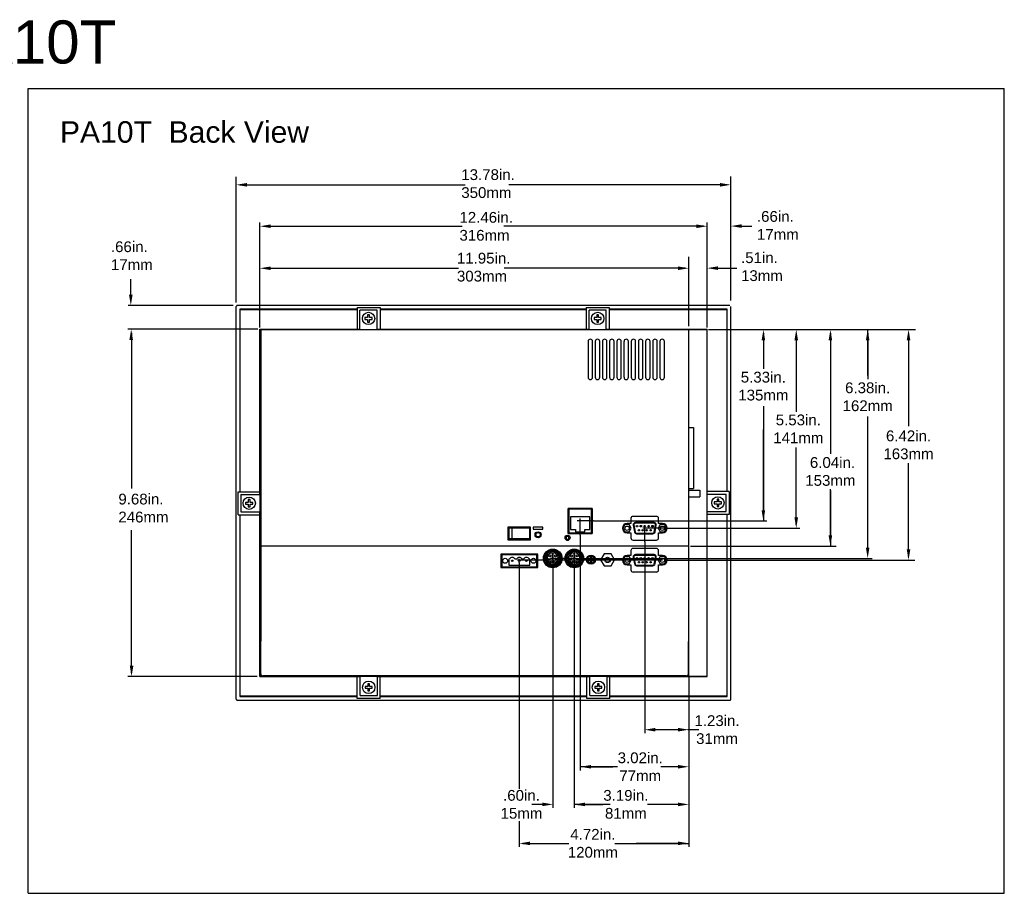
# Model space of a CAD drawing. Extents: x 84.2 to 139, y -35.7 to 34.4.
# Tile 17 of 17: x 111.6 to 139, y 10.1 to 34.4. Entities that reach past the tile are written whole.
import ezdxf

# ---------------------------------------------------------------- set-up
doc = ezdxf.new("R2010")
doc.units = 0
doc.header["$LTSCALE"] = 1.87
doc.header["$MEASUREMENT"] = 0
doc.layers.get('0').update_dxf_attribs({"linetype": 'CONTINUOUS'})
doc.layers.add('dim', color=7, linetype='CONTINUOUS')
doc.layers.add('UNIT', color=7, linetype='CONTINUOUS')
doc.styles.add('ARIAL', font='ARIAL.TTF', dxfattribs={"height": 0.3})

msp = doc.modelspace()

# ---------------------------------------------------------------- linework, layer by layer
at = {"linetype": 'Continuous'}
for p, q in [((111.819, 10.083), (111.819, 32.515)), ((111.819, 32.515), (139.019, 32.515)), ((139.019, 10.083), (139.019, 32.515)), ((111.819, 10.083), (139.019, 10.083))]:
    msp.add_line(p, q, dxfattribs=at)
at = {"color": 7, "linetype": 'Continuous'}
for p, q in [((130.229, 16.144), (130.229, 25.794)), ((127.422, 25.464), (127.422, 24.464)), ((127.547, 24.464), (127.547, 25.464)), ((127.622, 25.464), (127.622, 24.464)), ((127.747, 24.464), (127.747, 25.464)), ((127.822, 25.464), (127.822, 24.464)), ((127.947, 24.464), (127.947, 25.464)), ((128.022, 25.464), (128.022, 24.464)), ((128.147, 24.464), (128.147, 25.464)), ((128.222, 25.464), (128.222, 24.464)), ((128.347, 24.464), (128.347, 25.464)), ((128.422, 25.464), (128.422, 24.464)), ((128.547, 24.464), (128.547, 25.464)), ((128.622, 25.464), (128.622, 24.464)), ((128.747, 24.464), (128.747, 25.464)), ((128.822, 25.464), (128.822, 24.464)), ((128.947, 24.464), (128.947, 25.464)), ((129.022, 25.464), (129.022, 24.464)), ((129.147, 24.464), (129.147, 25.464)), ((129.222, 25.464), (129.222, 24.464)), ((129.347, 24.464), (129.347, 25.464)), ((129.422, 25.464), (129.422, 24.464)), ((129.547, 24.464), (129.547, 25.464)), ((130.229, 23.062), (130.355, 23.062)), ((130.355, 23.062), (130.355, 21.362)), ((130.229, 21.362), (130.355, 21.362)), ((130.229, 21.323), (130.535, 21.323)), ((130.229, 21.13), (130.535, 21.13)), ((130.535, 21.323), (130.535, 21.13)), ((126.868, 20.114), (126.868, 20.806)), ((127.521, 20.789), (126.886, 20.789)), ((126.886, 20.789), (126.886, 20.132)), ((127.521, 20.132), (127.521, 20.789)), ((127.54, 20.806), (127.54, 20.114)), ((129.324, 20.589), (128.674, 20.589)), ((127.471, 20.572), (126.934, 20.572)), ((126.934, 20.572), (126.934, 20.222)), ((127.471, 20.222), (127.471, 20.572)), ((128.45, 20.359), (128.393, 20.259)), ((128.566, 20.359), (128.45, 20.359)), ((128.614, 20.39), (128.507, 20.39)), ((128.624, 20.259), (128.566, 20.359)), ((128.614, 20.529), (128.614, 20.39)), ((128.68, 20.345), (128.713, 20.154)), ((128.699, 20.348), (128.734, 20.149)), ((129.262, 20.415), (128.739, 20.415)), ((129.262, 20.395), (128.739, 20.395)), ((129.266, 20.149), (129.301, 20.348)), ((129.287, 20.154), (129.321, 20.345)), ((129.434, 20.359), (129.377, 20.259)), ((129.384, 20.39), (129.384, 20.529)), ((129.492, 20.39), (129.384, 20.39)), ((129.55, 20.359), (129.434, 20.359)), ((129.608, 20.259), (129.55, 20.359)), ((125.819, 20.284), (125.189, 20.284)), ((125.189, 20.284), (125.189, 19.934)), ((125.796, 20.262), (125.216, 20.262)), ((125.216, 20.262), (125.216, 19.962)), ((125.305, 19.962), (125.305, 20.262)), ((125.796, 19.962), (125.796, 20.262)), ((125.819, 19.934), (125.819, 20.284)), ((126.157, 20.289), (125.887, 20.289)), ((125.887, 20.289), (125.887, 20.234)), ((125.887, 20.234), (126.157, 20.234)), ((126.157, 20.234), (126.157, 20.289)), ((126.814, 20.052), (126.814, 19.934)), ((126.814, 20.032), (126.877, 20.032)), ((126.818, 20.055), (126.877, 20.055)), ((126.868, 20.114), (127.54, 20.114)), ((126.877, 20.055), (126.877, 19.929)), ((126.886, 20.132), (127.521, 20.132)), ((126.934, 20.222), (127.075, 20.222)), ((127.075, 20.222), (127.075, 20.162)), ((127.075, 20.162), (127.33, 20.162)), ((127.33, 20.222), (127.471, 20.222)), ((127.33, 20.162), (127.33, 20.222)), ((128.393, 20.259), (128.45, 20.159)), ((128.45, 20.159), (128.566, 20.159)), ((128.507, 20.13), (128.614, 20.13)), ((128.566, 20.159), (128.624, 20.259)), ((128.614, 20.13), (128.614, 19.989)), ((128.764, 20.124), (129.236, 20.124)), ((128.772, 20.104), (129.228, 20.104)), ((129.377, 20.259), (129.434, 20.159)), ((129.384, 20.13), (129.492, 20.13)), ((129.384, 19.989), (129.384, 20.13)), ((129.434, 20.159), (129.55, 20.159)), ((129.55, 20.159), (129.608, 20.259)), ((130.229, 19.759), (118.292, 19.759)), ((125.189, 19.934), (125.819, 19.934)), ((125.796, 19.962), (125.216, 19.962)), ((126.814, 19.952), (126.877, 19.952)), ((126.822, 19.929), (126.876, 19.929)), ((128.674, 19.929), (129.324, 19.929)), ((126.017, 19.536), (124.995, 19.536)), ((124.995, 19.536), (124.995, 19.164)), ((125.998, 19.521), (125.014, 19.521)), ((125.014, 19.521), (125.014, 19.182)), ((125.998, 19.182), (125.998, 19.521)), ((126.017, 19.164), (126.017, 19.536)), ((126.416, 19.574), (126.416, 19.552)), ((126.416, 19.552), (126.456, 19.552)), ((126.45, 19.53), (126.422, 19.53)), ((126.422, 19.53), (126.422, 19.456)), ((126.45, 19.456), (126.45, 19.53)), ((126.456, 19.552), (126.456, 19.574)), ((127.016, 19.574), (127.016, 19.552)), ((127.016, 19.552), (127.056, 19.552)), ((127.05, 19.53), (127.022, 19.53)), ((127.022, 19.53), (127.022, 19.456)), ((127.05, 19.456), (127.05, 19.53)), ((127.056, 19.552), (127.056, 19.574)), ((127.867, 19.542), (127.771, 19.374)), ((128.061, 19.542), (127.867, 19.542)), ((128.158, 19.374), (128.061, 19.542)), ((128.614, 19.497), (128.507, 19.497)), ((128.614, 19.636), (128.614, 19.497)), ((129.324, 19.696), (128.674, 19.696)), ((129.262, 19.522), (128.739, 19.522)), ((129.262, 19.502), (128.739, 19.502)), ((129.384, 19.497), (129.384, 19.636)), ((129.492, 19.497), (129.384, 19.497)), ((125.231, 19.396), (125.211, 19.396)), ((125.211, 19.396), (125.211, 19.233)), ((125.211, 19.233), (125.801, 19.233)), ((125.428, 19.396), (125.388, 19.396)), ((125.625, 19.396), (125.585, 19.396)), ((125.801, 19.396), (125.781, 19.396)), ((125.801, 19.233), (125.801, 19.396)), ((126.343, 19.324), (126.308, 19.324)), ((126.343, 19.289), (126.343, 19.324)), ((126.422, 19.456), (126.45, 19.456)), ((126.564, 19.324), (126.529, 19.324)), ((126.529, 19.324), (126.529, 19.289)), ((126.943, 19.324), (126.908, 19.324)), ((126.943, 19.289), (126.943, 19.324)), ((127.022, 19.456), (127.05, 19.456)), ((127.164, 19.324), (127.129, 19.324)), ((127.129, 19.324), (127.129, 19.289)), ((127.489, 19.395), (127.427, 19.395)), ((127.427, 19.395), (127.427, 19.361)), ((127.427, 19.361), (127.489, 19.361)), ((127.489, 19.309), (127.476, 19.309)), ((127.476, 19.309), (127.507, 19.285)), ((127.523, 19.459), (127.489, 19.459)), ((127.489, 19.459), (127.489, 19.395)), ((127.489, 19.361), (127.489, 19.309)), ((127.507, 19.285), (127.536, 19.309)), ((127.523, 19.395), (127.523, 19.459)), ((127.588, 19.395), (127.523, 19.395)), ((127.523, 19.361), (127.588, 19.361)), ((127.523, 19.309), (127.523, 19.361)), ((127.536, 19.309), (127.523, 19.309)), ((127.588, 19.361), (127.588, 19.395)), ((127.771, 19.374), (127.867, 19.207)), ((127.867, 19.207), (128.061, 19.207)), ((128.061, 19.207), (128.158, 19.374)), ((128.45, 19.466), (128.393, 19.366)), ((128.393, 19.366), (128.45, 19.266)), ((128.566, 19.466), (128.45, 19.466)), ((128.45, 19.266), (128.566, 19.266)), ((128.507, 19.237), (128.614, 19.237)), ((128.624, 19.366), (128.566, 19.466)), ((128.566, 19.266), (128.624, 19.366)), ((128.614, 19.237), (128.614, 19.096)), ((128.68, 19.452), (128.713, 19.261)), ((128.699, 19.455), (128.734, 19.256)), ((128.764, 19.231), (129.236, 19.231)), ((128.772, 19.211), (129.228, 19.211)), ((129.266, 19.256), (129.301, 19.455)), ((129.287, 19.261), (129.321, 19.452)), ((129.434, 19.466), (129.377, 19.366)), ((129.377, 19.366), (129.434, 19.266)), ((129.384, 19.237), (129.492, 19.237)), ((129.384, 19.096), (129.384, 19.237)), ((129.55, 19.466), (129.434, 19.466)), ((129.434, 19.266), (129.55, 19.266)), ((129.608, 19.366), (129.55, 19.466)), ((129.55, 19.266), (129.608, 19.366)), ((124.995, 19.164), (126.017, 19.164)), ((125.014, 19.182), (125.998, 19.182)), ((129.324, 19.036), (128.674, 19.036))]:
    msp.add_line(p, q, dxfattribs=at)
for p, q in [((130.779, 25.794), (136.541, 25.794)), ((135.212, 24.512), (135.212, 25.794)), ((132.306, 25.694), (132.306, 24.699)), ((133.222, 25.694), (133.222, 23.498)), ((134.173, 25.694), (134.173, 22.335)), ((135.212, 25.694), (135.212, 24.411)), ((136.35, 25.694), (136.35, 23.098)), ((132.306, 23.661), (132.306, 20.461)), ((135.212, 19.517), (135.212, 23.373)), ((132.306, 20.561), (132.306, 23.007)), ((133.222, 20.359), (133.222, 22.51)), ((136.35, 19.466), (136.35, 22.072)), ((134.173, 19.859), (134.173, 21.346)), ((134.173, 21.309), (134.173, 19.759)), ((127.54, 20.806), (126.868, 20.806)), ((127.571, 20.461), (127.121, 20.461)), ((127.204, 20.064), (127.204, 20.531)), ((127.571, 20.461), (132.406, 20.461)), ((128.999, 19.879), (128.999, 20.305)), ((127.204, 20.064), (127.204, 13.51)), ((129.542, 20.259), (128.943, 20.259)), ((129.542, 20.259), (133.322, 20.259)), ((128.999, 19.879), (128.999, 14.543)), ((130.279, 19.759), (134.338, 19.759)), ((129.492, 19.366), (125.451, 19.366)), ((125.506, 19.301), (125.506, 19.406)), ((125.506, 19.301), (125.506, 12.994)), ((127.086, 19.417), (126.379, 19.417)), ((126.436, 19.367), (126.436, 19.453)), ((126.436, 19.367), (126.436, 12.461)), ((127.036, 19.367), (127.036, 19.453)), ((127.036, 19.367), (127.036, 12.461)), ((127.036, 19.367), (127.036, 12.461)), ((127.086, 19.417), (135.338, 19.417)), ((129.542, 19.366), (136.529, 19.366)), ((130.229, 16.094), (130.229, 13.51)), ((130.229, 16.094), (130.229, 11.375)), ((130.229, 16.084), (130.229, 14.543)), ((130.229, 16.084), (130.229, 12.461)), ((130.129, 14.643), (129.099, 14.643)), ((130.503, 14.643), (130.203, 14.643)), ((128.238, 13.61), (127.204, 13.61)), ((127.504, 13.61), (128.115, 13.61)), ((129.929, 13.61), (129.447, 13.61)), ((126.15, 12.561), (125.85, 12.561)), ((128.04, 12.561), (127.036, 12.561)), ((127.86, 12.561), (127.036, 12.561)), ((127.136, 12.561), (127.833, 12.561)), ((130.129, 12.561), (129.077, 12.561)), ((125.506, 12.095), (125.506, 11.375)), ((125.606, 11.475), (126.885, 11.475)), ((128.17, 11.475), (130.229, 11.475)), ((128.539, 11.475), (130.229, 11.475)), ((130.129, 11.475), (128.758, 11.475))]:
    msp.add_line(p, q)
for centre, radius in [((128.508, 20.259), 0.06), ((128.784, 20.315), 0.0205), ((128.892, 20.315), 0.0205), ((129, 20.315), 0.0205), ((129.108, 20.315), 0.0205), ((129.216, 20.315), 0.0205), ((129.492, 20.259), 0.06), ((126.027, 20.076), 0.083), ((126.027, 20.076), 0.06), ((126.849, 19.993), 0.07), ((128.838, 20.203), 0.0205), ((128.946, 20.203), 0.0205), ((129.054, 20.203), 0.0205), ((129.162, 20.203), 0.0205), ((126.437, 19.416), 0.26), ((126.436, 19.417), 0.236), ((126.436, 19.417), 0.212), ((126.436, 19.417), 0.202), ((126.436, 19.417), 0.168), ((126.357, 19.487), 0.025), ((126.516, 19.487), 0.025), ((127.037, 19.416), 0.26), ((127.036, 19.417), 0.236), ((127.036, 19.417), 0.212), ((127.036, 19.417), 0.202), ((127.036, 19.417), 0.168), ((126.957, 19.487), 0.025), ((127.116, 19.487), 0.025), ((127.504, 19.379), 0.125), ((127.506, 19.38), 0.1), ((125.112, 19.351), 0.0689), ((125.309, 19.351), 0.0197), ((125.506, 19.351), 0.0197), ((125.703, 19.351), 0.0197), ((125.9, 19.351), 0.0689), ((126.336, 19.387), 0.025), ((126.393, 19.317), 0.025), ((126.478, 19.317), 0.025), ((126.537, 19.387), 0.025), ((126.936, 19.387), 0.025), ((126.993, 19.317), 0.025), ((127.078, 19.317), 0.025), ((127.137, 19.387), 0.025), ((127.964, 19.374), 0.075), ((127.964, 19.374), 0.0654), ((128.508, 19.366), 0.06), ((128.784, 19.422), 0.0205), ((128.838, 19.31), 0.0205), ((128.892, 19.422), 0.0205), ((128.946, 19.31), 0.0205), ((129, 19.422), 0.0205), ((129.054, 19.31), 0.0205), ((129.108, 19.422), 0.0205), ((129.162, 19.31), 0.0205), ((129.216, 19.422), 0.0205), ((129.492, 19.366), 0.06)]:
    msp.add_circle(centre, radius, dxfattribs=at)
for centre, radius, start, end in [((127.485, 25.464), 0.0625, 0, 180), ((127.685, 25.464), 0.0625, 0, 180), ((127.885, 25.464), 0.0625, 0, 180), ((128.085, 25.464), 0.0625, 0, 180), ((128.285, 25.464), 0.0625, 0, 180), ((128.485, 25.464), 0.0625, 0, 180), ((128.685, 25.464), 0.0625, 0, 180), ((128.885, 25.464), 0.0625, 0, 180), ((129.085, 25.464), 0.0625, 0, 180), ((129.285, 25.464), 0.0625, 0, 180), ((129.485, 25.464), 0.0625, 0, 180), ((127.485, 24.464), 0.0625, 180, 0), ((127.685, 24.464), 0.0625, 180, 0), ((127.885, 24.464), 0.0625, 180, 0), ((128.085, 24.464), 0.0625, 180, 0), ((128.285, 24.464), 0.0625, 180, 0), ((128.485, 24.464), 0.0625, 180, 0), ((128.685, 24.464), 0.0625, 180, 0), ((128.885, 24.464), 0.0625, 180, 0), ((129.085, 24.464), 0.0625, 180, 0), ((129.285, 24.464), 0.0625, 180, 0), ((129.485, 24.464), 0.0625, 180, 0), ((128.674, 20.529), 0.06, 90, 180), ((129.324, 20.529), 0.06, 0, 90), ((128.507, 20.26), 0.13, 90, 270), ((128.739, 20.355), 0.06, 90, 190), ((128.739, 20.355), 0.04, 90, 190), ((129.262, 20.355), 0.06, 350, 90), ((129.262, 20.355), 0.04, 350, 90), ((129.492, 20.26), 0.13, 270, 90), ((128.772, 20.164), 0.06, 190, 270), ((128.764, 20.154), 0.03, 190, 270), ((129.228, 20.164), 0.06, 270, 350), ((129.236, 20.154), 0.03, 270, 350), ((128.674, 19.989), 0.06, 180, 270), ((129.324, 19.989), 0.06, 270, 0), ((126.436, 19.417), 0.158, 97.3057, 215.9786), ((126.436, 19.417), 0.158, 324.0214, 82.6943), ((127.036, 19.417), 0.158, 97.3057, 215.9786), ((127.036, 19.417), 0.158, 324.0214, 82.6943), ((128.507, 19.367), 0.13, 90, 270), ((128.674, 19.636), 0.06, 90, 180), ((128.739, 19.462), 0.06, 90, 190), ((128.739, 19.462), 0.04, 90, 190), ((129.262, 19.462), 0.06, 350, 90), ((129.262, 19.462), 0.04, 350, 90), ((129.324, 19.636), 0.06, 0, 90), ((129.492, 19.367), 0.13, 270, 90), ((125.309, 19.351), 0.09, 29.3793, 150.6207), ((125.506, 19.351), 0.09, 29.3793, 150.6207), ((125.703, 19.351), 0.09, 29.3793, 150.6207), ((126.436, 19.417), 0.158, 234.0214, 305.9786), ((127.036, 19.417), 0.158, 234.0214, 305.9786), ((128.772, 19.271), 0.06, 190, 270), ((128.764, 19.261), 0.03, 190, 270), ((129.228, 19.271), 0.06, 270, 350), ((129.236, 19.261), 0.03, 270, 350), ((128.674, 19.096), 0.06, 180, 270), ((129.324, 19.096), 0.06, 270, 0)]:
    msp.add_arc(centre, radius, start, end, dxfattribs=at)
for points in [[(132.256, 25.494), (132.356, 25.494), (132.306, 25.794)], [(133.172, 25.494), (133.272, 25.494), (133.222, 25.794)], [(134.123, 25.494), (134.223, 25.494), (134.173, 25.794)], [(135.162, 25.494), (135.262, 25.494), (135.212, 25.794)], [(136.3, 25.494), (136.4, 25.494), (136.35, 25.794)], [(132.256, 20.761), (132.356, 20.761), (132.306, 20.461)], [(133.172, 20.559), (133.272, 20.559), (133.222, 20.259)], [(134.123, 20.059), (134.223, 20.059), (134.173, 19.759)], [(135.162, 19.717), (135.262, 19.717), (135.212, 19.417)], [(136.3, 19.666), (136.4, 19.666), (136.35, 19.366)], [(129.299, 14.693), (129.299, 14.593), (128.999, 14.643)], [(129.929, 14.693), (129.929, 14.593), (130.229, 14.643)], [(127.504, 13.66), (127.504, 13.56), (127.204, 13.61)], [(129.929, 13.66), (129.929, 13.56), (130.229, 13.61)], [(126.145, 12.611), (126.145, 12.511), (126.445, 12.561)], [(127.336, 12.611), (127.336, 12.511), (127.036, 12.561)], [(129.929, 12.611), (129.929, 12.511), (130.229, 12.561)], [(125.806, 11.525), (125.806, 11.425), (125.506, 11.475)], [(129.929, 11.525), (129.929, 11.425), (130.229, 11.475)]]:
    msp.add_solid(points)
at = {"layer": 'dim'}
for p, q in [((117.619, 26.545), (117.619, 30.048)), ((131.399, 26.604), (131.399, 30.062)), ((117.719, 29.829), (123.996, 29.829)), ((131.299, 29.829), (125.213, 29.829)), ((118.279, 25.854), (118.279, 28.774)), ((118.379, 28.674), (123.91, 28.674)), ((130.639, 28.674), (125.075, 28.674)), ((130.739, 25.911), (130.739, 28.778)), ((130.739, 25.854), (130.739, 28.774)), ((131.69, 28.678), (131.983, 28.678)), ((118.279, 25.854), (118.279, 27.829)), ((130.229, 25.889), (130.229, 27.817)), ((118.379, 27.503), (123.81, 27.503)), ((130.129, 27.503), (125.081, 27.503)), ((130.995, 27.506), (131.562, 27.506)), ((114.681, 26.757), (114.681, 27.202)), ((117.533, 26.464), (114.607, 26.464)), ((118.176, 25.804), (114.602, 25.804)), ((118.195, 25.804), (114.607, 25.804)), ((118.217, 25.804), (116.172, 25.804)), ((114.702, 25.704), (114.702, 21.366)), ((114.702, 16.224), (114.702, 20.202)), ((118.202, 16.124), (114.602, 16.124))]:
    msp.add_line(p, q, dxfattribs=at)
for points in [[(117.919, 29.879), (117.919, 29.779), (117.619, 29.829)], [(131.099, 29.879), (131.099, 29.779), (131.399, 29.829)], [(118.579, 28.724), (118.579, 28.624), (118.279, 28.674)], [(130.439, 28.724), (130.439, 28.624), (130.739, 28.674)], [(131.699, 28.728), (131.699, 28.628), (131.399, 28.678)], [(118.579, 27.553), (118.579, 27.453), (118.279, 27.503)], [(129.929, 27.553), (129.929, 27.453), (130.229, 27.503)], [(131.039, 27.556), (131.039, 27.456), (130.739, 27.506)], [(114.631, 26.765), (114.731, 26.765), (114.681, 26.465)], [(114.641, 25.504), (114.741, 25.504), (114.691, 25.804)], [(114.652, 16.424), (114.752, 16.424), (114.702, 16.124)]]:
    msp.add_solid(points, dxfattribs=at)
at = {"layer": 'UNIT'}
for p, q in [((117.619, 15.494), (117.619, 26.434)), ((131.369, 26.464), (117.649, 26.464)), ((117.719, 26.364), (117.719, 21.274)), ((120.984, 26.364), (117.719, 26.364)), ((117.729, 21.274), (117.729, 26.354)), ((117.729, 26.354), (120.984, 26.354)), ((120.984, 26.414), (120.984, 25.794)), ((120.984, 26.414), (121.624, 26.414)), ((121.624, 26.414), (121.624, 25.794)), ((127.369, 26.364), (121.624, 26.364)), ((121.624, 26.354), (127.369, 26.354)), ((127.369, 26.414), (127.369, 25.794)), ((127.369, 26.414), (128.009, 26.414)), ((128.009, 26.414), (128.009, 25.794)), ((131.299, 26.364), (128.009, 26.364)), ((128.009, 26.354), (131.289, 26.354)), ((131.289, 26.354), (131.289, 21.284)), ((131.299, 21.284), (131.299, 26.364)), ((131.399, 15.494), (131.399, 26.434)), ((121.063, 25.794), (121.063, 26.335)), ((121.545, 26.335), (121.063, 26.335)), ((121.204, 26.129), (121.204, 26.079)), ((121.279, 26.129), (121.204, 26.129)), ((121.204, 26.079), (121.279, 26.079)), ((121.279, 26.204), (121.279, 26.129)), ((121.329, 26.204), (121.279, 26.204)), ((121.279, 26.079), (121.279, 26.004)), ((121.329, 26.129), (121.329, 26.204)), ((121.404, 26.129), (121.329, 26.129)), ((121.329, 26.004), (121.329, 26.079)), ((121.329, 26.079), (121.404, 26.079)), ((121.404, 26.079), (121.404, 26.129)), ((121.545, 25.794), (121.545, 26.335)), ((127.448, 25.794), (127.448, 26.335)), ((127.93, 26.335), (127.448, 26.335)), ((127.589, 26.129), (127.589, 26.079)), ((127.664, 26.129), (127.589, 26.129)), ((127.589, 26.079), (127.664, 26.079)), ((127.664, 26.204), (127.664, 26.129)), ((127.714, 26.204), (127.664, 26.204)), ((127.664, 26.079), (127.664, 26.004)), ((127.714, 26.129), (127.714, 26.204)), ((127.789, 26.129), (127.714, 26.129)), ((127.714, 26.004), (127.714, 26.079)), ((127.714, 26.079), (127.789, 26.079)), ((127.789, 26.079), (127.789, 26.129)), ((127.93, 25.794), (127.93, 26.335)), ((118.279, 21.195), (118.279, 25.804)), ((118.279, 25.804), (121.063, 25.804)), ((118.289, 16.134), (118.289, 25.794)), ((118.289, 25.794), (130.729, 25.794)), ((118.299, 25.794), (118.299, 17.109)), ((118.482, 25.804), (118.482, 25.794)), ((119.412, 25.804), (119.412, 25.794)), ((119.712, 25.804), (119.712, 25.794)), ((120.718, 25.804), (120.718, 25.794)), ((121.279, 26.004), (121.329, 26.004)), ((121.545, 25.804), (127.448, 25.804)), ((121.859, 25.794), (121.859, 25.804)), ((122.149, 25.804), (122.149, 25.794)), ((122.659, 25.794), (122.659, 25.804)), ((122.959, 25.804), (122.959, 25.794)), ((123.459, 25.794), (123.459, 25.804)), ((123.759, 25.804), (123.759, 25.794)), ((124.359, 25.794), (124.359, 25.804)), ((124.659, 25.804), (124.659, 25.794)), ((125.259, 25.794), (125.259, 25.804)), ((125.559, 25.804), (125.559, 25.794)), ((126.059, 25.804), (126.059, 25.794)), ((126.359, 25.804), (126.359, 25.794)), ((126.859, 25.804), (126.859, 25.794)), ((127.159, 25.794), (127.159, 25.804)), ((127.664, 26.004), (127.714, 26.004)), ((127.93, 25.804), (130.739, 25.804)), ((128.3, 25.804), (128.3, 25.794)), ((129.306, 25.804), (129.306, 25.794)), ((129.606, 25.804), (129.606, 25.794)), ((130.219, 25.794), (130.219, 17.109)), ((130.536, 25.804), (130.536, 25.794)), ((130.729, 25.794), (130.729, 16.134)), ((130.739, 21.205), (130.739, 25.804)), ((118.279, 25.704), (118.289, 25.704)), ((118.289, 25.746), (118.299, 25.746)), ((118.289, 25.686), (118.299, 25.686)), ((130.219, 25.746), (130.229, 25.746)), ((130.229, 25.686), (130.219, 25.686)), ((130.229, 16.134), (130.229, 25.746)), ((130.739, 25.704), (130.729, 25.704)), ((118.279, 25.296), (118.289, 25.296)), ((130.739, 25.296), (130.729, 25.296)), ((130.229, 21.769), (130.219, 21.769)), ((117.669, 20.634), (117.669, 21.274)), ((117.669, 21.274), (118.289, 21.274)), ((117.748, 21.195), (117.748, 20.713)), ((117.748, 21.195), (118.289, 21.195)), ((131.349, 21.284), (130.729, 21.284)), ((130.729, 21.205), (131.27, 21.205)), ((131.27, 20.723), (131.27, 21.205)), ((131.349, 21.284), (131.349, 20.644)), ((117.879, 20.979), (117.879, 20.929)), ((117.954, 20.979), (117.879, 20.979)), ((117.879, 20.929), (117.954, 20.929)), ((117.954, 21.054), (117.954, 20.979)), ((118.004, 21.054), (117.954, 21.054)), ((117.954, 20.929), (117.954, 20.854)), ((117.954, 20.854), (118.004, 20.854)), ((118.004, 20.979), (118.004, 21.054)), ((118.079, 20.979), (118.004, 20.979)), ((118.004, 20.854), (118.004, 20.929)), ((118.004, 20.929), (118.079, 20.929)), ((118.079, 20.929), (118.079, 20.979)), ((131.014, 20.989), (130.939, 20.989)), ((130.939, 20.989), (130.939, 20.939)), ((130.939, 20.939), (131.014, 20.939)), ((131.064, 21.064), (131.014, 21.064)), ((131.014, 21.064), (131.014, 20.989)), ((131.014, 20.939), (131.014, 20.864)), ((131.014, 20.864), (131.064, 20.864)), ((131.064, 20.989), (131.064, 21.064)), ((131.139, 20.989), (131.064, 20.989)), ((131.064, 20.939), (131.139, 20.939)), ((131.064, 20.864), (131.064, 20.939)), ((131.139, 20.939), (131.139, 20.989)), ((117.669, 20.634), (118.289, 20.634)), ((117.719, 20.634), (117.719, 15.564)), ((117.729, 15.574), (117.729, 20.634)), ((117.748, 20.713), (118.289, 20.713)), ((118.279, 16.124), (118.279, 20.713)), ((130.729, 20.723), (131.27, 20.723)), ((131.349, 20.644), (130.729, 20.644)), ((130.739, 16.124), (130.739, 20.723)), ((131.289, 20.644), (131.289, 15.574)), ((131.299, 15.564), (131.299, 20.644)), ((130.229, 17.817), (130.219, 17.817)), ((118.289, 17.098), (118.301, 17.098)), ((118.299, 16.204), (118.299, 17.098)), ((130.218, 17.098), (130.229, 17.098)), ((130.219, 16.204), (130.219, 17.098)), ((118.279, 16.632), (118.289, 16.632)), ((130.739, 16.632), (130.729, 16.632)), ((118.279, 16.224), (118.289, 16.224)), ((130.739, 16.224), (130.729, 16.224)), ((118.279, 16.124), (121.068, 16.124)), ((118.289, 16.134), (130.729, 16.134)), ((130.159, 16.144), (118.359, 16.144)), ((118.482, 16.124), (118.482, 16.134)), ((119.412, 16.124), (119.412, 16.134)), ((119.712, 16.124), (119.712, 16.134)), ((120.718, 16.124), (120.718, 16.134)), ((120.989, 15.514), (120.989, 16.134)), ((121.068, 15.593), (121.068, 16.134)), ((121.334, 15.924), (121.284, 15.924)), ((121.284, 15.924), (121.284, 15.849)), ((121.334, 15.849), (121.334, 15.924)), ((121.55, 15.593), (121.55, 16.134)), ((121.55, 16.124), (127.468, 16.124)), ((121.629, 15.514), (121.629, 16.134)), ((121.859, 16.134), (121.859, 16.124)), ((122.149, 16.124), (122.149, 16.134)), ((122.659, 16.134), (122.659, 16.124)), ((122.959, 16.124), (122.959, 16.134)), ((123.459, 16.134), (123.459, 16.124)), ((123.759, 16.124), (123.759, 16.134)), ((124.359, 16.134), (124.359, 16.124)), ((124.659, 16.124), (124.659, 16.134)), ((125.259, 16.134), (125.259, 16.124)), ((125.559, 16.124), (125.559, 16.134)), ((126.059, 16.124), (126.059, 16.134)), ((126.359, 16.124), (126.359, 16.134)), ((126.859, 16.124), (126.859, 16.134)), ((127.159, 16.134), (127.159, 16.124)), ((127.389, 15.514), (127.389, 16.134)), ((127.468, 15.593), (127.468, 16.134)), ((127.734, 15.924), (127.684, 15.924)), ((127.684, 15.924), (127.684, 15.849)), ((127.734, 15.849), (127.734, 15.924)), ((127.95, 15.593), (127.95, 16.134)), ((127.95, 16.124), (130.739, 16.124)), ((128.029, 15.514), (128.029, 16.134)), ((128.3, 16.124), (128.3, 16.134)), ((129.306, 16.124), (129.306, 16.134)), ((129.606, 16.124), (129.606, 16.134)), ((130.536, 16.124), (130.536, 16.134)), ((121.284, 15.849), (121.209, 15.849)), ((121.209, 15.849), (121.209, 15.799)), ((121.209, 15.799), (121.284, 15.799)), ((121.284, 15.799), (121.284, 15.724)), ((121.284, 15.724), (121.334, 15.724)), ((121.409, 15.849), (121.334, 15.849)), ((121.334, 15.799), (121.409, 15.799)), ((121.334, 15.724), (121.334, 15.799)), ((121.409, 15.799), (121.409, 15.849)), ((127.684, 15.849), (127.609, 15.849)), ((127.609, 15.849), (127.609, 15.799)), ((127.609, 15.799), (127.684, 15.799)), ((127.684, 15.799), (127.684, 15.724)), ((127.684, 15.724), (127.734, 15.724)), ((127.809, 15.849), (127.734, 15.849)), ((127.734, 15.799), (127.809, 15.799)), ((127.734, 15.724), (127.734, 15.799)), ((127.809, 15.799), (127.809, 15.849)), ((117.649, 15.464), (131.369, 15.464)), ((117.719, 15.564), (120.989, 15.564)), ((120.989, 15.574), (117.729, 15.574)), ((121.629, 15.514), (120.989, 15.514)), ((121.068, 15.593), (121.55, 15.593)), ((127.389, 15.574), (121.629, 15.574)), ((121.629, 15.564), (127.389, 15.564)), ((128.029, 15.514), (127.389, 15.514)), ((127.468, 15.593), (127.95, 15.593)), ((131.289, 15.574), (128.029, 15.574)), ((128.029, 15.564), (131.299, 15.564))]:
    msp.add_line(p, q, dxfattribs=at)
for points in [[(117.649, 26.464), (117.643, 26.463), (117.638, 26.462), (117.632, 26.459), (117.628, 26.455), (117.624, 26.451), (117.621, 26.446), (117.62, 26.44), (117.619, 26.434)], [(117.619, 15.494), (117.62, 15.488), (117.621, 15.483), (117.624, 15.477), (117.628, 15.473), (117.632, 15.469), (117.638, 15.466), (117.643, 15.465), (117.649, 15.464)], [(131.369, 15.464), (131.375, 15.465), (131.381, 15.466), (131.386, 15.469), (131.39, 15.473), (131.394, 15.477), (131.397, 15.483), (131.399, 15.488), (131.399, 15.494)]]:
    msp.add_lwpolyline(points, dxfattribs=at)
for centre in [(121.304, 26.104), (127.689, 26.104), (117.979, 20.954), (131.039, 20.964), (121.309, 15.824), (127.709, 15.824)]:
    msp.add_circle(centre, 0.172, dxfattribs=at)
for centre, start, end in [((118.359, 16.204), 180, 270), ((130.159, 16.204), 270, 0)]:
    msp.add_arc(centre, 0.06, start, end, dxfattribs=at)

# ---------------------------------------------------------------- texts
at = {"char_height": 0.3, "attachment_point": 5, "style": 'ARIAL'}
for s, insert in [('5.33in.\\P135mm', (132.306, 24.216)), ('6.38in.\\P162mm', (135.212, 23.919)), (' 5.53in.\\P 141mm', (133.222, 23.027)), ('6.42in.\\P163mm', (136.35, 22.58)), (' 6.04in.\\P153mm', (134.173, 21.838)), ('1.23in.\\P31mm', (131.015, 14.643)), ('3.02in.\\P77mm', (128.875, 13.61)), ('.60in.\\P15mm', (125.566, 12.561)), ('3.19in.\\P81mm', (128.474, 12.561)), (' 4.72in.\\P 120mm', (127.497, 11.475))]:
    msp.add_mtext(s, dxfattribs=dict(at, insert=insert))
at = {"layer": 'dim', "attachment_point": 1}
for s, insert, char_height, width in [('{\\fArial|b0|i0|c0|p34;PA10T}', (109.154, 34.409), 1.2, 13.5832), ('{\\fArial|b0|i0|c0|p34;13.78in.\\P350mm}', (123.889, 30.262), 0.3, 3.3958), ('{\\fArial|b0|i0|c0|p34;12.46in.\\P316mm}', (123.838, 29.072), 0.3, 3.3958), ('{\\fArial|b0|i0|c0|p34;.66in.\\P17mm}', (132.127, 29.097), 0.3, 3.3958), ('{\\fArial|b0|i0|c0|p34;.66in.\\P17mm}', (114.127, 28.253), 0.3, 3.3958), ('{\\fArial|b0|i0|c0|p34;11.95in.\\P303mm}', (123.767, 27.934), 0.3, 3.3958), ('{\\fArial|b0|i0|c0|p34;.51in.\\P13mm}', (131.684, 27.947), 0.3, 3.3958), ('{\\fArial|b0|i0|c0|p34;9.68in.\\P246mm}', (114.334, 21.22), 0.3, 3.3958)]:
    msp.add_mtext(s, dxfattribs=dict(at, insert=insert, char_height=char_height, width=width))
at = {"layer": 'dim', "insert": (112.706, 31.601), "char_height": 0.6, "attachment_point": 1}
msp.add_mtext('{\\fArial|b0|i0|c0|p34;PA10T  Back View}', dxfattribs=at)

doc.saveas('drawing.dxf')
